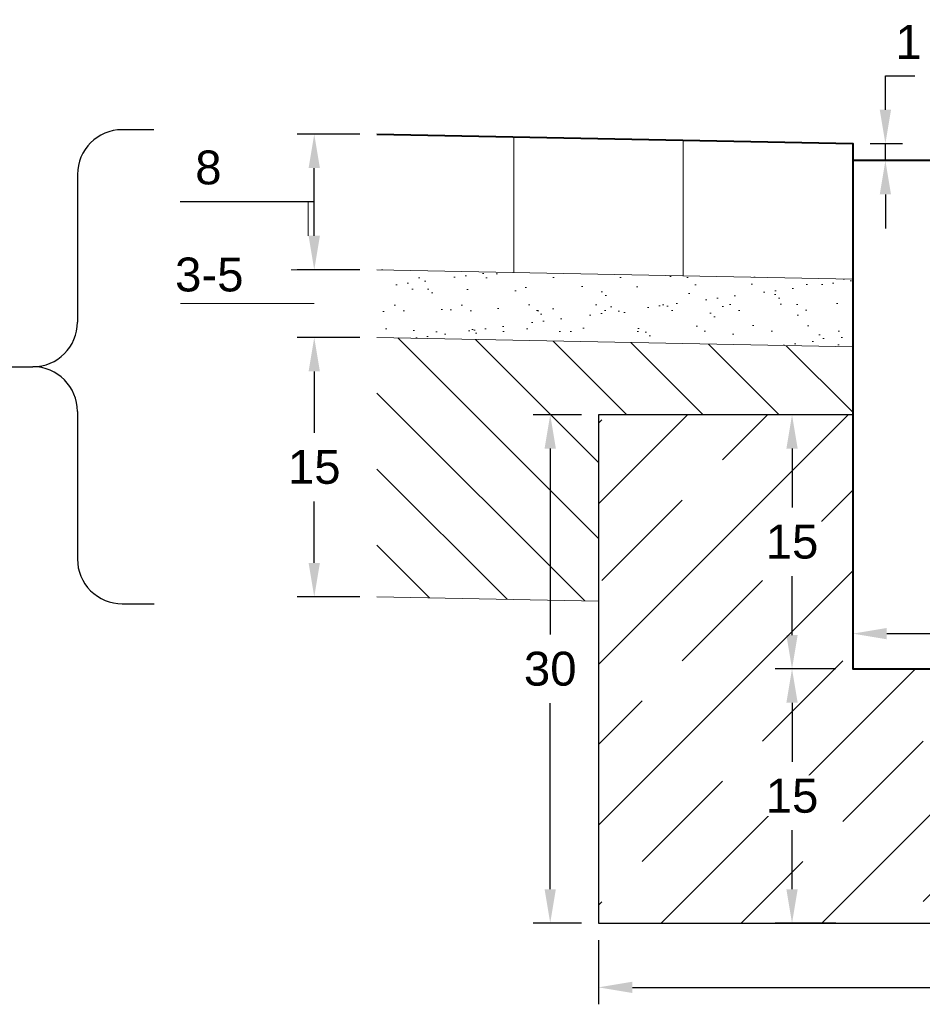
# Model space of a CAD drawing. Header units: millimetres. Extents: x 2422 to 2697, y 999 to 1037.
# Tile 16 of 48: x 2667.581 to 2668.113, y 1004.501 to 1005.082. Entities that reach past the tile are written whole.
import ezdxf

# ---------------------------------------------------------------- set-up
doc = ezdxf.new("R2010")
doc.units = ezdxf.units.MM
for name, color, linetype, lineweight in [('_JB_Chodnik', 52, 'Continuous', 9), ('_JB_Opisowe', 7, 'Continuous', 0), ('_PN-konstrukcja_linie', 7, 'Continuous', 18), ('_PN-konstrukcja_wypełnienie', 7, 'Continuous', 0), ('_PN-kostka_szara', 251, 'Continuous', 13), ('_PN-kraweznik', 7, 'Continuous', 40), ('_PN-nawierzchnia_kostka_szara', 251, 'Continuous', 40), ('_PN-podsypka_wypełnienie', 7, 'Continuous', 9), ('_PN-wymiary', 7, 'Continuous', 15), ('_PN-ława-wypełnienie', 7, 'Continuous', 0), ('_SZK-wymiary_0.2', 7, 'Continuous', 15)]:
    doc.layers.add(name, color=color, linetype=linetype, lineweight=lineweight)
doc.layers.add('_PN-ława', color=7, linetype='Continuous')
doc.layers.add('_SZK-opis_0.2', color=7, linetype='Continuous')
doc.styles.add('standard szczeg', font='arial.ttf', dxfattribs={"height": 0.02})
doc.dimstyles.new('p normalny szczeg.', dxfattribs={"dimtxt": 0.02, "dimasz": 0.02, "dimexe": 0.01, "dimexo": 0.01, "dimgap": 0.01, "dimtad": 1, "dimtih": 1, "dimtoh": 1, "dimdec": 0, "dimlfac": 100, "dimzin": 1, "dimtxsty": 'standard szczeg', "dimcen": 2.5, "dimazin": 0, "dimtfac": 1, "dimtdec": 0, "dimtmove": 0, "dimatfit": 3, "dimfxl": 1, "dimarcsym": 0})

# ---------------------------------------------------------------- blocks, each defined once
blk = doc.blocks.new('*D188')
at = {"layer": '_SZK-wymiary_0.2', "color": 0, "lineweight": -2, "transparency": 16777216}
for p, q in [((2668.0620746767, 1004.848529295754), (2668.026224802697, 1004.848529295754)), ((2668.036224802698, 1004.828529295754), (2668.036224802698, 1004.793740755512)), ((2668.036224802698, 1004.718529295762), (2668.036224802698, 1004.753317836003)), ((2668.062074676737, 1004.698529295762), (2668.026224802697, 1004.698529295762))]:
    blk.add_line(p, q, dxfattribs=at)
at = {"layer": '_SZK-wymiary_0.2', "color": 0, "transparency": 16777216}
for points in [[(2668.032891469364, 1004.828529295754), (2668.039558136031, 1004.828529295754), (2668.036224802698, 1004.848529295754)], [(2668.032891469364, 1004.718529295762), (2668.039558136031, 1004.718529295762), (2668.036224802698, 1004.698529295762)]]:
    blk.add_solid(points, dxfattribs=at)
at = {"layer": 'Defpoints', "color": 0, "transparency": 16777216}
for p in [(2668.072074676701, 1004.848529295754), (2668.036224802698, 1004.698529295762), (2668.072074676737, 1004.698529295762)]:
    blk.add_point(p, dxfattribs=at)
at = {"layer": '_SZK-wymiary_0.2', "color": 0, "transparency": 16777216, "insert": (2668.036224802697, 1004.773529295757), "char_height": 0.02, "attachment_point": 5, "style": 'standard szczeg', "bg_fill": 3, "box_fill_scale": 1.1, "bg_fill_color": 256, "bg_fill_true_color": 13158600, "bg_fill_transparency": 0}
blk.add_mtext('15', dxfattribs=at)
blk = doc.blocks.new('*D189')
at = {"layer": '_SZK-wymiary_0.2', "color": 0, "lineweight": -2, "transparency": 16777216}
for p, q in [((2668.062074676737, 1004.698529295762), (2668.026224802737, 1004.698529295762)), ((2668.036224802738, 1004.678529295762), (2668.036224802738, 1004.643740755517)), ((2668.036224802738, 1004.568529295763), (2668.036224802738, 1004.603317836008)), ((2668.06207467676, 1004.548529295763), (2668.026224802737, 1004.548529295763))]:
    blk.add_line(p, q, dxfattribs=at)
at = {"layer": '_SZK-wymiary_0.2', "color": 0, "transparency": 16777216}
for points in [[(2668.032891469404, 1004.678529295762), (2668.039558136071, 1004.678529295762), (2668.036224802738, 1004.698529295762)], [(2668.032891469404, 1004.568529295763), (2668.039558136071, 1004.568529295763), (2668.036224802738, 1004.548529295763)]]:
    blk.add_solid(points, dxfattribs=at)
at = {"layer": 'Defpoints', "color": 0, "transparency": 16777216}
for p in [(2668.072074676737, 1004.698529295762), (2668.036224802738, 1004.548529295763), (2668.07207467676, 1004.548529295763)]:
    blk.add_point(p, dxfattribs=at)
at = {"layer": '_SZK-wymiary_0.2', "color": 0, "transparency": 16777216, "insert": (2668.036224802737, 1004.623529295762), "char_height": 0.02, "attachment_point": 5, "style": 'standard szczeg', "bg_fill": 3, "box_fill_scale": 1.1, "bg_fill_color": 256, "bg_fill_true_color": 13158600, "bg_fill_transparency": 0}
blk.add_mtext('15', dxfattribs=at)
blk = doc.blocks.new('*D190')
at = {"layer": '_SZK-wymiary_0.2', "color": 0, "lineweight": -2, "transparency": 16777216}
for p, q in [((2668.072074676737, 1004.708529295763), (2668.072074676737, 1004.729358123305)), ((2668.222074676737, 1004.708529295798), (2668.222074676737, 1004.729358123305)), ((2668.092074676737, 1004.719358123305), (2668.202074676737, 1004.719358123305))]:
    blk.add_line(p, q, dxfattribs=at)
at = {"layer": '_SZK-wymiary_0.2', "color": 0, "transparency": 16777216}
for points in [[(2668.092074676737, 1004.722691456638), (2668.092074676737, 1004.716024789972), (2668.072074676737, 1004.719358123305)], [(2668.202074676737, 1004.722691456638), (2668.202074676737, 1004.716024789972), (2668.222074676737, 1004.719358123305)]]:
    blk.add_solid(points, dxfattribs=at)
at = {"layer": 'Defpoints', "color": 0, "transparency": 16777216}
for p in [(2668.222074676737, 1004.719358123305), (2668.072074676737, 1004.698529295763), (2668.222074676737, 1004.698529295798)]:
    blk.add_point(p, dxfattribs=at)
at = {"layer": '_SZK-wymiary_0.2', "color": 0, "transparency": 16777216, "insert": (2668.147074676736, 1004.739569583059), "char_height": 0.02, "attachment_point": 5, "style": 'standard szczeg', "bg_fill": 3, "box_fill_scale": 1.1, "bg_fill_color": 256, "bg_fill_true_color": 13158600, "bg_fill_transparency": 0}
blk.add_mtext('15', dxfattribs=at)
blk = doc.blocks.new('*D192')
at = {"layer": '_SZK-wymiary_0.2', "color": 0, "lineweight": -2, "transparency": 16777216}
for p, q in [((2667.912074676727, 1004.848529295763), (2667.883587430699, 1004.848529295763)), ((2667.893587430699, 1004.828529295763), (2667.893587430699, 1004.718747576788)), ((2667.893587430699, 1004.56852929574), (2667.893587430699, 1004.678311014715)), ((2667.9120746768, 1004.54852929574), (2667.883587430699, 1004.54852929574))]:
    blk.add_line(p, q, dxfattribs=at)
at = {"layer": '_SZK-wymiary_0.2', "color": 0, "transparency": 16777216}
for points in [[(2667.890254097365, 1004.828529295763), (2667.896920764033, 1004.828529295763), (2667.893587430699, 1004.848529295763)], [(2667.890254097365, 1004.56852929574), (2667.896920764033, 1004.56852929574), (2667.893587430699, 1004.54852929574)]]:
    blk.add_solid(points, dxfattribs=at)
at = {"layer": 'Defpoints', "color": 0, "transparency": 16777216}
for p in [(2667.922074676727, 1004.848529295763), (2667.893587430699, 1004.54852929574), (2667.9220746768, 1004.54852929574)]:
    blk.add_point(p, dxfattribs=at)
at = {"layer": '_SZK-wymiary_0.2', "color": 0, "transparency": 16777216, "insert": (2667.893587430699, 1004.698529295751), "char_height": 0.02, "attachment_point": 5, "style": 'standard szczeg', "bg_fill": 3, "box_fill_scale": 1.1, "bg_fill_color": 256, "bg_fill_true_color": 13158600, "bg_fill_transparency": 0}
blk.add_mtext('30', dxfattribs=at)
blk = doc.blocks.new('*D193')
at = {"layer": '_SZK-wymiary_0.2', "color": 0, "lineweight": -2, "transparency": 16777216}
for p, q in [((2667.922074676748, 1004.538529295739), (2667.922074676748, 1004.500592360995)), ((2668.422074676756, 1004.538529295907), (2668.422074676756, 1004.500592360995)), ((2667.942074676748, 1004.510592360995), (2668.402074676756, 1004.510592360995))]:
    blk.add_line(p, q, dxfattribs=at)
at = {"layer": '_SZK-wymiary_0.2', "color": 0, "transparency": 16777216}
for points in [[(2667.942074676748, 1004.513925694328), (2667.942074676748, 1004.507259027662), (2667.922074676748, 1004.510592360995)], [(2668.402074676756, 1004.513925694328), (2668.402074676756, 1004.507259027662), (2668.422074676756, 1004.510592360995)]]:
    blk.add_solid(points, dxfattribs=at)
at = {"layer": 'Defpoints', "color": 0, "transparency": 16777216}
for p in [(2667.922074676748, 1004.548529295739), (2668.422074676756, 1004.548529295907), (2668.422074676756, 1004.510592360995)]:
    blk.add_point(p, dxfattribs=at)
at = {"layer": '_SZK-wymiary_0.2', "color": 0, "transparency": 16777216, "insert": (2668.172074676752, 1004.530803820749), "char_height": 0.02, "attachment_point": 5, "style": 'standard szczeg', "bg_fill": 3, "box_fill_scale": 1.1, "bg_fill_color": 256, "bg_fill_true_color": 13158600, "bg_fill_transparency": 0}
blk.add_mtext('50', dxfattribs=at)
blk = doc.blocks.new('*D183')
at = {"layer": '_SZK-wymiary_0.2', "color": 0, "lineweight": -2, "transparency": 16777216}
for p, q in [((2668.09129953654, 1005.028525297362), (2668.09129953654, 1005.048525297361)), ((2668.09129953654, 1005.048525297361), (2668.108666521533, 1005.048525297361)), ((2668.082274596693, 1005.008525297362), (2668.10129953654, 1005.008525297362)), ((2668.09129953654, 1004.998529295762), (2668.09129953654, 1005.008525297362)), ((2668.082074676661, 1004.998529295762), (2668.10129953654, 1004.998529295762)), ((2668.09129953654, 1004.978529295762), (2668.09129953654, 1004.958529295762))]:
    blk.add_line(p, q, dxfattribs=at)
at = {"layer": '_SZK-wymiary_0.2', "color": 0, "transparency": 16777216}
for points in [[(2668.087966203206, 1005.028525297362), (2668.094632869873, 1005.028525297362), (2668.09129953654, 1005.008525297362)], [(2668.087966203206, 1004.978529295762), (2668.094632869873, 1004.978529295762), (2668.09129953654, 1004.998529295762)]]:
    blk.add_solid(points, dxfattribs=at)
at = {"layer": 'Defpoints', "color": 0, "transparency": 16777216}
for p in [(2668.072274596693, 1005.008525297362), (2668.09129953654, 1005.008525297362), (2668.072074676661, 1004.998529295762)]:
    blk.add_point(p, dxfattribs=at)
at = {"layer": '_SZK-wymiary_0.2', "color": 0, "transparency": 16777216, "insert": (2668.104983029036, 1005.068566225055), "char_height": 0.02, "attachment_point": 5, "style": 'standard szczeg', "bg_fill": 3, "box_fill_scale": 1.1, "bg_fill_color": 256, "bg_fill_true_color": 13158600, "bg_fill_transparency": 0}
blk.add_mtext('1', dxfattribs=at)
blk = doc.blocks.new('*D184')
at = {"layer": '_SZK-wymiary_0.2', "color": 0, "lineweight": -2, "transparency": 16777216}
for p, q in [((2667.781335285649, 1004.894144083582), (2667.744397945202, 1004.894144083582)), ((2667.754397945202, 1004.874144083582), (2667.754397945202, 1004.837851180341)), ((2667.754397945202, 1004.76113535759), (2667.754397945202, 1004.797428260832)), ((2667.781371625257, 1004.74113535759), (2667.744397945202, 1004.74113535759))]:
    blk.add_line(p, q, dxfattribs=at)
at = {"layer": '_SZK-wymiary_0.2', "color": 0, "transparency": 16777216}
for points in [[(2667.751064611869, 1004.874144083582), (2667.757731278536, 1004.874144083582), (2667.754397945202, 1004.894144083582)], [(2667.751064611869, 1004.76113535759), (2667.757731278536, 1004.76113535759), (2667.754397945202, 1004.74113535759)]]:
    blk.add_solid(points, dxfattribs=at)
at = {"layer": 'Defpoints', "color": 0, "transparency": 16777216}
for p in [(2667.791335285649, 1004.894144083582), (2667.754397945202, 1004.74113535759), (2667.791371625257, 1004.74113535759)]:
    blk.add_point(p, dxfattribs=at)
at = {"layer": '_SZK-wymiary_0.2', "color": 0, "transparency": 16777216, "insert": (2667.754397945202, 1004.817639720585), "char_height": 0.02, "attachment_point": 5, "style": 'standard szczeg'}
blk.add_mtext('15', dxfattribs=at)
blk = doc.blocks.new('*D185')
at = {"layer": '_SZK-wymiary_0.2', "color": 0, "lineweight": -2, "ltscale": 0.09, "transparency": 16777216}
for p, q in [((2667.781371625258, 1005.01414335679), (2667.744397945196, 1005.01414335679)), ((2667.754397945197, 1004.95414335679), (2667.754397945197, 1004.99414335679)), ((2667.708552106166, 1004.974143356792), (2667.675373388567, 1004.974143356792)), ((2667.754397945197, 1004.97414335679), (2667.708552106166, 1004.974143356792)), ((2667.781371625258, 1004.93414335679), (2667.744397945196, 1004.93414335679))]:
    blk.add_line(p, q, dxfattribs=at)
at = {"layer": '_SZK-wymiary_0.2', "color": 0, "ltscale": 0.09, "transparency": 16777216}
for points in [[(2667.751064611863, 1004.99414335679), (2667.75773127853, 1004.99414335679), (2667.754397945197, 1005.01414335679)], [(2667.751064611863, 1004.95414335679), (2667.75773127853, 1004.95414335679), (2667.754397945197, 1004.93414335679)]]:
    blk.add_solid(points, dxfattribs=at)
at = {"layer": 'Defpoints', "color": 0, "ltscale": 0.09, "transparency": 16777216}
for p in [(2667.754397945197, 1005.01414335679), (2667.791371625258, 1005.01414335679), (2667.791371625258, 1004.93414335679)]:
    blk.add_point(p, dxfattribs=at)
at = {"layer": '_SZK-wymiary_0.2', "color": 0, "ltscale": 0.09, "transparency": 16777216, "insert": (2667.691962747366, 1004.994354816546), "char_height": 0.02, "attachment_point": 5, "style": 'standard szczeg', "bg_fill": 3, "box_fill_scale": 1.1, "bg_fill_color": 256, "bg_fill_true_color": 13158600, "bg_fill_transparency": 0}
blk.add_mtext('8', dxfattribs=at)

msp = doc.modelspace()

# ---------------------------------------------------------------- hatches: boundary and pattern name
at = {"layer": '_PN-konstrukcja_wypełnienie', "lineweight": 0, "ltscale": 0.09}
h = msp.add_hatch(dxfattribs=at)
h.set_pattern_fill('ANSI31', color=256, scale=0.01, angle=90)
h.set_pattern_definition([(135, (-513.2887505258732, -759.216251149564), (-0.02245064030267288, -0.02245064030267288), [])])
h.paths.add_polyline_path([(2667.922074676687, 1004.848529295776), (2667.972074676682, 1004.848529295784), (2668.07207467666, 1004.848529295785), (2668.07207467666, 1004.888521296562), (2667.791371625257, 1004.894135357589), (2667.791371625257, 1004.741135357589), (2667.922074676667, 1004.738521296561)])
at = {"layer": '_PN-podsypka_wypełnienie', "ltscale": 0.09}
h = msp.add_hatch(dxfattribs=at)
h.set_pattern_fill('AR-SAND', color=256, scale=0.0005, style=0)
h.set_pattern_definition([(37.50000000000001, (-513.2887505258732, -759.216251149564), (-0.0008000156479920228, 0.02447066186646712), [0, -0.019304, 0, -0.02159, 0, -0.0206375]), (7.499999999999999, (-513.2887505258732, -759.216251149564), (0.02247616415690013, 0.03584125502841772), [0, -0.010414, 0, -0.017399, 0, -0.006667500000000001]), (327.5, (-513.3043715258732, -759.216251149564), (0.0395496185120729, 7.185923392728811e-05), [0, -0.00635, 0, -0.02286, 0, -0.029845]), (317.5, (-513.3043715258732, -759.216251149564), (0.03817782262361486, 0.01114646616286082), [0, -0.003175, 0, -0.014986, 0, -0.017145])])
h.paths.add_polyline_path([(2667.791371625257, 1004.93414335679), (2667.791371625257, 1004.89413535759), (2668.07207467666, 1004.888521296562), (2668.07207467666, 1004.928529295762)])
at = {"layer": '_PN-ława-wypełnienie'}
h = msp.add_hatch(dxfattribs=at)
h.set_pattern_fill('JIS_STN_1E', color=256, scale=0.0670348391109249, style=0)
h.set_pattern_definition([(44.99999999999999, (2656.40577225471, 996.0289506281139), (-0.04740078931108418, 0.04740078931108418), []), (44.99999999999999, (2656.453031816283, 996.0289506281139), (-0.04740078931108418, 0.04740078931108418), [0.06703483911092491, -0.03351741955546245])])
h.paths.add_polyline_path([(2668.422074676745, 1004.548529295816), (2667.922074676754, 1004.548529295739), (2667.922074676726, 1004.848529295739), (2668.072074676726, 1004.848529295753), (2668.072074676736, 1004.698529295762), (2668.222074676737, 1004.698529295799), (2668.222074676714, 1004.798529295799), (2668.422074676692, 1004.798529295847)])

# ---------------------------------------------------------------- linework, layer by layer
at = {"layer": '_JB_Chodnik'}
for points in [[(2667.87207467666, 1005.012529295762), (2667.87207467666, 1004.932529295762)], [(2667.97207467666, 1005.010529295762), (2667.97207467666, 1004.930529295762)]]:
    msp.add_lwpolyline(points, dxfattribs=at)
at = {"layer": '_JB_Opisowe', "ltscale": 0.09}
msp.add_line((2667.750763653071, 1004.954143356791), (2667.750763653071, 1004.974143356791), dxfattribs=at)
at = {"layer": '_PN-konstrukcja_linie'}
msp.add_lwpolyline([(2668.07207467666, 1004.888521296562), (2667.791371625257, 1004.89413535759)], dxfattribs=at)
at = {"layer": '_PN-wymiary'}
msp.add_lwpolyline([(2668.072074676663, 1004.998529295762), (2668.072074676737, 1004.698529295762)], dxfattribs=at)
at = {"layer": '_PN-ława'}
msp.add_lwpolyline([(2668.072074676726, 1004.848529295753), (2667.922074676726, 1004.848529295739), (2667.922074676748, 1004.548529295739), (2668.422074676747, 1004.548529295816), (2668.42207467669, 1004.808529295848)], dxfattribs=at)
at = {"layer": '_SZK-opis_0.2', "ltscale": 0.09}
for p, q in [((2667.659842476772, 1005.016768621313), (2667.641114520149, 1005.016768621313)), ((2667.614718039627, 1004.990372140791), (2667.614718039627, 1004.903263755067)), ((2667.572449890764, 1004.876867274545), (2667.588321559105, 1004.876867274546)), ((2667.614718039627, 1004.850470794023), (2667.614718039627, 1004.7633624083)), ((2667.64111452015, 1004.736965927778), (2667.659974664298, 1004.736965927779))]:
    msp.add_line(p, q, dxfattribs=at)
for centre, start, end in [((2667.641114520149, 1004.990372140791), 90, 180), ((2667.588321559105, 1004.903263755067), 270, 0), ((2667.588321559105, 1004.850470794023), 0, 90), ((2667.641114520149, 1004.7633624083), 180, 270.0000000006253)]:
    msp.add_arc(centre, 0.02639648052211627, start, end, dxfattribs=at)
at = {"layer": '_SZK-wymiary_0.2', "ltscale": 0.09}
for p, q in [((2667.777737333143, 1004.934143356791), (2667.74076365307, 1004.934143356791)), ((2667.709397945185, 1004.914143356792), (2667.675564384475, 1004.914143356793)), ((2667.754397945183, 1004.914143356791), (2667.709397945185, 1004.914143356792))]:
    msp.add_line(p, q, dxfattribs=at)

# ---------------------------------------------------------------- texts
at = {"layer": '_SZK-wymiary_0.2', "ltscale": 0.09, "insert": (2667.69248116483, 1004.9311733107), "char_height": 0.02, "attachment_point": 5, "style": 'standard szczeg', "bg_fill": 3, "box_fill_scale": 1.1, "bg_fill_color": 256, "bg_fill_true_color": 13158600, "bg_fill_transparency": 0}
msp.add_mtext('3-5', dxfattribs=at)

# ---------------------------------------------------------------- dimensions: what is measured, and where the dimension line sits
at = {"layer": '_SZK-wymiary_0.2'}
dim = msp.add_linear_dim(base=(2667.754397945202, 1004.74113535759), p1=(2667.791335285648, 1004.894144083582), p2=(2667.791371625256, 1004.74113535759), angle=89.99999999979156, dimstyle='p normalny szczeg.', dxfattribs=at)
dim.commit()
dim.dimension.update_dxf_attribs({"geometry": '*D184', "text_midpoint": (2667.754397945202, 1004.817639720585)})

# ---------------------------------------------------------------- next in the draw order: dimensions: what is measured, and where the dimension line sits
for base, p1, p2, angle, picture, middle in [((2668.09129953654, 1005.008525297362), (2668.07207467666, 1004.998529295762), (2668.072274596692, 1005.008525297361), 90, '*D183', (2668.104983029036, 1005.068566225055)), ((2667.893587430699, 1004.54852929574), (2667.922074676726, 1004.848529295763), (2667.922074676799, 1004.548529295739), 90.00000001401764, '*D192', (2667.893587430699, 1004.698529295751)), ((2668.036224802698, 1004.698529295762), (2668.0720746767, 1004.848529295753), (2668.072074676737, 1004.698529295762), 90.00000001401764, '*D188', (2668.036224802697, 1004.773529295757))]:
    dim = msp.add_linear_dim(base=base, p1=p1, p2=p2, angle=angle, dimstyle='p normalny szczeg.', override={"dimtfill": 1}, dxfattribs=at)
    dim.commit()
    dim.dimension.update_dxf_attribs({"geometry": picture, "text_midpoint": middle})
at = {"layer": '_SZK-wymiary_0.2', "ltscale": 0.09}
dim = msp.add_linear_dim(base=(2667.754397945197, 1005.01414335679), p1=(2667.791371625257, 1004.93414335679), p2=(2667.791371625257, 1005.01414335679), angle=89.99999999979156, dimstyle='p normalny szczeg.', override={"dimtmove": 1, "dimtfill": 1}, dxfattribs=at)
dim.commit()
dim.dimension.update_dxf_attribs({"geometry": '*D185', "text_midpoint": (2667.698552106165, 1004.974143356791), "dimtype": 160})

# ---------------------------------------------------------------- next in the draw order: linework, layer by layer
at = {"layer": '_PN-konstrukcja_linie'}
msp.add_lwpolyline([(2667.922074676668, 1004.738521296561), (2667.791371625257, 1004.74113535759)], dxfattribs=at)
at = {"layer": '_PN-kostka_szara'}
msp.add_lwpolyline([(2668.07207467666, 1004.928529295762), (2667.791371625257, 1004.93414335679)], dxfattribs=at)
at = {"layer": '_PN-nawierzchnia_kostka_szara'}
msp.add_lwpolyline([(2667.791371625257, 1005.01414335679), (2668.07207467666, 1005.008529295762), (2668.072074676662, 1004.998529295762)], dxfattribs=at)

# ---------------------------------------------------------------- next in the draw order: dimensions: what is measured, and where the dimension line sits
at = {"layer": '_SZK-wymiary_0.2'}
dim = msp.add_linear_dim(base=(2668.036224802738, 1004.548529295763), p1=(2668.072074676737, 1004.698529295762), p2=(2668.072074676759, 1004.548529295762), angle=90.00000001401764, dimstyle='p normalny szczeg.', override={"dimtfill": 1}, dxfattribs=at)
dim.commit()
dim.dimension.update_dxf_attribs({"geometry": '*D189', "text_midpoint": (2668.036224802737, 1004.623529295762)})

# ---------------------------------------------------------------- next in the draw order: dimensions: what is measured, and where the dimension line sits
for base, p1, p2, picture, middle in [((2668.222074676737, 1004.719358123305), (2668.072074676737, 1004.698529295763), (2668.222074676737, 1004.698529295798), '*D190', (2668.147074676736, 1004.739569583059)), ((2668.422074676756, 1004.510592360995), (2667.922074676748, 1004.548529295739), (2668.422074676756, 1004.548529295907), '*D193', (2668.172074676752, 1004.530803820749))]:
    dim = msp.add_linear_dim(base=base, p1=p1, p2=p2, angle=1.402415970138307e-08, dimstyle='p normalny szczeg.', override={"dimtfill": 1}, dxfattribs=at)
    dim.commit()
    dim.dimension.update_dxf_attribs({"geometry": picture, "text_midpoint": middle})

# ---------------------------------------------------------------- next in the draw order: linework, layer by layer
at = {"layer": '_PN-kraweznik'}
msp.add_lwpolyline([(2668.222074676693, 1004.878529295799), (2668.192074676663, 1004.998529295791), (2668.072074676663, 1004.998529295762), (2668.072074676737, 1004.698529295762), (2668.222074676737, 1004.698529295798)], close=True, dxfattribs=at)

doc.saveas('drawing.dxf')
